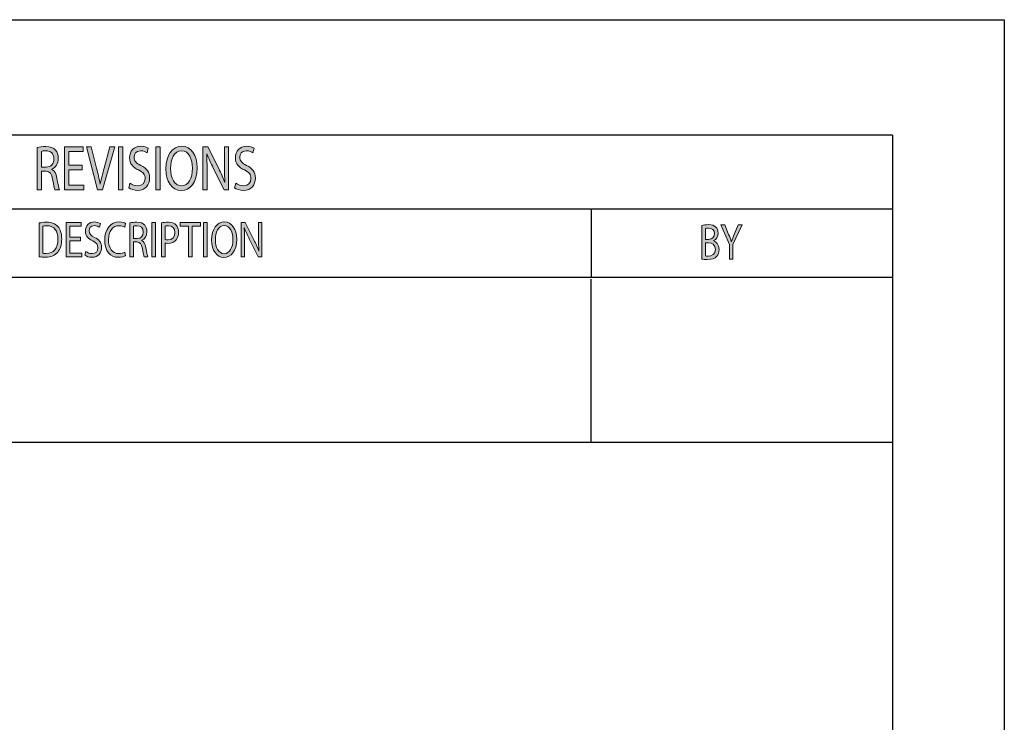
# Model space of a CAD drawing. Header units: inches. Extents: x -3.1 to 15.2, y -1.5 to 10.6.
# Tile 88 of 88: x 11.4 to 15.2, y 7.9 to 10.6. Entities that reach past the tile are written whole.
import ezdxf

# ---------------------------------------------------------------- set-up
doc = ezdxf.new("R2010")
doc.units = ezdxf.units.IN
doc.header["$MEASUREMENT"] = 0
doc.layers.add('chop', color=7, linetype='Continuous')

# ---------------------------------------------------------------- blocks, each defined once
blk = doc.blocks.new('block 3089')
at = {"layer": 'chop', "true_color": 0xffffff}
h = blk.add_hatch(color=7, dxfattribs=at)
h.dxf.hatch_style = 2
edge = h.paths.add_edge_path()
edge.add_spline(control_points=[(11.4562, 10.0878), (11.4648, 10.09), (11.477, 10.0912), (11.4887, 10.0912), (11.5067, 10.0912), (11.5184, 10.0871), (11.5266, 10.0778), (11.5332, 10.0706), (11.5369, 10.0594), (11.5369, 10.0468), (11.5369, 10.0251), (11.526, 10.0108), (11.5122, 10.005), (11.5122, 10.005), (11.5122, 10.0043), (11.5122, 10.0043), (11.5223, 9.9999), (11.5283, 9.9882), (11.5314, 9.9712), (11.5357, 9.9484), (11.5388, 9.9326), (11.5415, 9.9263), (11.5415, 9.9263), (11.524, 9.9263), (11.524, 9.9263), (11.5219, 9.9309), (11.519, 9.945), (11.5153, 9.9654), (11.5114, 9.988), (11.5044, 9.9965), (11.4891, 9.9972), (11.4891, 9.9972), (11.4731, 9.9972), (11.4731, 9.9972), (11.4731, 9.9972), (11.4731, 9.9263), (11.4731, 9.9263), (11.4731, 9.9263), (11.4562, 9.9263), (11.4562, 9.9263), (11.4562, 9.9263), (11.4562, 10.0878), (11.4562, 10.0878)], knot_values=[0, 0, 0, 0, 1, 1, 1, 2, 2, 2, 3, 3, 3, 4, 4, 4, 5, 5, 5, 6, 6, 6, 7, 7, 7, 8, 8, 8, 9, 9, 9, 10, 10, 10, 11, 11, 11, 12, 12, 12, 13, 13, 13, 14, 14, 14, 14], degree=3, periodic=1)
edge = h.paths.add_edge_path()
edge.add_spline(control_points=[(11.4731, 10.0132), (11.4731, 10.0132), (11.4904, 10.0132), (11.4904, 10.0132), (11.5085, 10.0132), (11.52, 10.0256), (11.52, 10.0443), (11.52, 10.0655), (11.5077, 10.0747), (11.4898, 10.0749), (11.4817, 10.0749), (11.4758, 10.074), (11.4731, 10.073), (11.4731, 10.073), (11.4731, 10.0132), (11.4731, 10.0132)], knot_values=[0, 0, 0, 0, 1, 1, 1, 2, 2, 2, 3, 3, 3, 4, 4, 4, 5, 5, 5, 5], degree=3, periodic=1)
h = blk.add_hatch(color=7, dxfattribs=at)
h.dxf.hatch_style = 2
h.paths.add_polyline_path([(11.6286, 10.003), (11.5777, 10.003), (11.5777, 9.944), (11.6344, 9.944), (11.6344, 9.9263), (11.5608, 9.9263), (11.5608, 10.09), (11.6315, 10.09), (11.6315, 10.0723), (11.5777, 10.0723), (11.5777, 10.0205), (11.6286, 10.0205)])
h = blk.add_hatch(color=7, dxfattribs=at)
h.dxf.hatch_style = 2
edge = h.paths.add_edge_path()
edge.add_spline(control_points=[(11.6869, 9.9263), (11.6869, 9.9263), (11.6441, 10.09), (11.6441, 10.09), (11.6441, 10.09), (11.6624, 10.09), (11.6624, 10.09), (11.6624, 10.09), (11.6828, 10.0094), (11.6828, 10.0094), (11.6884, 9.9873), (11.6933, 9.9673), (11.6968, 9.9481), (11.6968, 9.9481), (11.6972, 9.9481), (11.6972, 9.9481), (11.7009, 9.9671), (11.7063, 9.9877), (11.7122, 10.0091), (11.7122, 10.0091), (11.7343, 10.09), (11.7343, 10.09), (11.7343, 10.09), (11.7524, 10.09), (11.7524, 10.09), (11.7524, 10.09), (11.7056, 9.9263), (11.7056, 9.9263), (11.7056, 9.9263), (11.6869, 9.9263), (11.6869, 9.9263)], knot_values=[0, 0, 0, 0, 1, 1, 1, 2, 2, 2, 3, 3, 3, 4, 4, 4, 5, 5, 5, 6, 6, 6, 7, 7, 7, 8, 8, 8, 9, 9, 9, 10, 10, 10, 10], degree=3, periodic=1)
h = blk.add_hatch(color=7, dxfattribs=at)
h.dxf.hatch_style = 2
h.paths.add_polyline_path([(11.7835, 10.09), (11.7835, 9.9263), (11.7666, 9.9263), (11.7666, 10.09)])
h = blk.add_hatch(color=7, dxfattribs=at)
h.dxf.hatch_style = 2
edge = h.paths.add_edge_path()
edge.add_spline(control_points=[(11.8107, 9.952), (11.8183, 9.9462), (11.8293, 9.9413), (11.841, 9.9413), (11.8583, 9.9413), (11.8684, 9.9528), (11.8684, 9.9693), (11.8684, 9.9846), (11.8614, 9.9933), (11.8437, 10.0018), (11.8223, 10.0113), (11.8091, 10.0251), (11.8091, 10.0482), (11.8091, 10.0737), (11.826, 10.0927), (11.8515, 10.0927), (11.8649, 10.0927), (11.8746, 10.0888), (11.8805, 10.0846), (11.8805, 10.0846), (11.8758, 10.0674), (11.8758, 10.0674), (11.8715, 10.0703), (11.8628, 10.0752), (11.8509, 10.0752), (11.833, 10.0752), (11.8262, 10.0618), (11.8262, 10.0506), (11.8262, 10.0353), (11.8342, 10.0278), (11.8523, 10.0191), (11.8744, 10.0084), (11.8857, 9.995), (11.8857, 9.971), (11.8857, 9.9457), (11.8707, 9.9239), (11.8398, 9.9239), (11.8272, 9.9239), (11.8134, 9.9285), (11.8064, 9.9343), (11.8064, 9.9343), (11.8107, 9.952), (11.8107, 9.952)], knot_values=[0, 0, 0, 0, 1, 1, 1, 2, 2, 2, 3, 3, 3, 4, 4, 4, 5, 5, 5, 6, 6, 6, 7, 7, 7, 8, 8, 8, 9, 9, 9, 10, 10, 10, 11, 11, 11, 12, 12, 12, 13, 13, 13, 14, 14, 14, 14], degree=3, periodic=1)
h = blk.add_hatch(color=7, dxfattribs=at)
h.dxf.hatch_style = 2
h.paths.add_polyline_path([(11.9257, 10.09), (11.9257, 9.9263), (11.9088, 9.9263), (11.9088, 10.09)])
h = blk.add_hatch(color=7, dxfattribs=at)
h.dxf.hatch_style = 2
edge = h.paths.add_edge_path()
edge.add_spline(control_points=[(12.0672, 10.0098), (12.0672, 9.9535), (12.0398, 9.9236), (12.0064, 9.9236), (11.9718, 9.9236), (11.9475, 9.9571), (11.9475, 10.0067), (11.9475, 10.0587), (11.9733, 10.0927), (12.0083, 10.0927), (12.0441, 10.0927), (12.0672, 10.0584), (12.0672, 10.0098)], knot_values=[0, 0, 0, 0, 1, 1, 1, 2, 2, 2, 3, 3, 3, 4, 4, 4, 4], degree=3, periodic=1)
edge = h.paths.add_edge_path()
edge.add_spline(control_points=[(11.9656, 10.0072), (11.9656, 9.9722), (11.9807, 9.9409), (12.0074, 9.9409), (12.0342, 9.9409), (12.0493, 9.9717), (12.0493, 10.0089), (12.0493, 10.0414), (12.0357, 10.0754), (12.0076, 10.0754), (11.9796, 10.0754), (11.9656, 10.0431), (11.9656, 10.0072)], knot_values=[0, 0, 0, 0, 1, 1, 1, 2, 2, 2, 3, 3, 3, 4, 4, 4, 4], degree=3, periodic=1)
h = blk.add_hatch(color=7, dxfattribs=at)
h.dxf.hatch_style = 2
edge = h.paths.add_edge_path()
edge.add_spline(control_points=[(12.0892, 9.9263), (12.0892, 9.9263), (12.0892, 10.09), (12.0892, 10.09), (12.0892, 10.09), (12.1076, 10.09), (12.1076, 10.09), (12.1076, 10.09), (12.1496, 10.0072), (12.1496, 10.0072), (12.1593, 9.988), (12.1669, 9.9707), (12.1731, 9.954), (12.1731, 9.954), (12.1735, 9.9542), (12.1735, 9.9542), (12.172, 9.9761), (12.1716, 9.996), (12.1716, 10.0215), (12.1716, 10.0215), (12.1716, 10.09), (12.1716, 10.09), (12.1716, 10.09), (12.1875, 10.09), (12.1875, 10.09), (12.1875, 10.09), (12.1875, 9.9263), (12.1875, 9.9263), (12.1875, 9.9263), (12.1704, 9.9263), (12.1704, 9.9263), (12.1704, 9.9263), (12.1288, 10.0094), (12.1288, 10.0094), (12.1197, 10.0276), (12.1109, 10.0463), (12.1043, 10.064), (12.1043, 10.064), (12.1038, 10.0638), (12.1038, 10.0638), (12.1047, 10.0431), (12.1051, 10.0234), (12.1051, 9.9962), (12.1051, 9.9962), (12.1051, 9.9263), (12.1051, 9.9263), (12.1051, 9.9263), (12.0892, 9.9263), (12.0892, 9.9263)], knot_values=[0, 0, 0, 0, 1, 1, 1, 2, 2, 2, 3, 3, 3, 4, 4, 4, 5, 5, 5, 6, 6, 6, 7, 7, 7, 8, 8, 8, 9, 9, 9, 10, 10, 10, 11, 11, 11, 12, 12, 12, 13, 13, 13, 14, 14, 14, 15, 15, 15, 16, 16, 16, 16], degree=3, periodic=1)
h = blk.add_hatch(color=7, dxfattribs=at)
h.dxf.hatch_style = 2
edge = h.paths.add_edge_path()
edge.add_spline(control_points=[(12.2147, 9.952), (12.2223, 9.9462), (12.2334, 9.9413), (12.245, 9.9413), (12.2623, 9.9413), (12.2724, 9.9528), (12.2724, 9.9693), (12.2724, 9.9846), (12.2654, 9.9933), (12.2478, 10.0018), (12.2264, 10.0113), (12.2132, 10.0251), (12.2132, 10.0482), (12.2132, 10.0737), (12.2301, 10.0927), (12.2555, 10.0927), (12.2689, 10.0927), (12.2787, 10.0888), (12.2845, 10.0846), (12.2845, 10.0846), (12.2798, 10.0674), (12.2798, 10.0674), (12.2756, 10.0703), (12.2668, 10.0752), (12.255, 10.0752), (12.2371, 10.0752), (12.2303, 10.0618), (12.2303, 10.0506), (12.2303, 10.0353), (12.2382, 10.0278), (12.2563, 10.0191), (12.2785, 10.0084), (12.2897, 9.995), (12.2897, 9.971), (12.2897, 9.9457), (12.2748, 9.9239), (12.2439, 9.9239), (12.2312, 9.9239), (12.2174, 9.9285), (12.2104, 9.9343), (12.2104, 9.9343), (12.2147, 9.952), (12.2147, 9.952)], knot_values=[0, 0, 0, 0, 1, 1, 1, 2, 2, 2, 3, 3, 3, 4, 4, 4, 5, 5, 5, 6, 6, 6, 7, 7, 7, 8, 8, 8, 9, 9, 9, 10, 10, 10, 11, 11, 11, 12, 12, 12, 13, 13, 13, 14, 14, 14, 14], degree=3, periodic=1)
at = {"layer": 'chop', "lineweight": 0}
for points in [[(11.6286, 10.003), (11.5777, 10.003), (11.5777, 9.944), (11.6344, 9.944), (11.6344, 9.9263), (11.5608, 9.9263), (11.5608, 10.09), (11.6315, 10.09), (11.6315, 10.0723), (11.5777, 10.0723), (11.5777, 10.0205), (11.6286, 10.0205), (11.6286, 10.003)], [(11.7835, 10.09), (11.7835, 9.9263), (11.7666, 9.9263), (11.7666, 10.09), (11.7835, 10.09)], [(11.9257, 10.09), (11.9257, 9.9263), (11.9088, 9.9263), (11.9088, 10.09), (11.9257, 10.09)]]:
    blk.add_lwpolyline(points, dxfattribs=at)
for points, knots in [([(11.4562, 10.0878), (11.4648, 10.09), (11.477, 10.0912), (11.4887, 10.0912), (11.5067, 10.0912), (11.5184, 10.0871), (11.5266, 10.0778), (11.5332, 10.0706), (11.5369, 10.0594), (11.5369, 10.0468), (11.5369, 10.0251), (11.526, 10.0108), (11.5122, 10.005), (11.5122, 10.005), (11.5122, 10.0043), (11.5122, 10.0043), (11.5223, 9.9999), (11.5283, 9.9882), (11.5314, 9.9712), (11.5357, 9.9484), (11.5388, 9.9326), (11.5415, 9.9263), (11.5415, 9.9263), (11.524, 9.9263), (11.524, 9.9263), (11.5219, 9.9309), (11.519, 9.945), (11.5153, 9.9654), (11.5114, 9.988), (11.5044, 9.9965), (11.4891, 9.9972), (11.4891, 9.9972), (11.4731, 9.9972), (11.4731, 9.9972), (11.4731, 9.9972), (11.4731, 9.9263), (11.4731, 9.9263), (11.4731, 9.9263), (11.4562, 9.9263), (11.4562, 9.9263), (11.4562, 9.9263), (11.4562, 10.0878), (11.4562, 10.0878)], [0, 0, 0, 0, 1, 1, 1, 2, 2, 2, 3, 3, 3, 4, 4, 4, 5, 5, 5, 6, 6, 6, 7, 7, 7, 8, 8, 8, 9, 9, 9, 10, 10, 10, 11, 11, 11, 12, 12, 12, 13, 13, 13, 14, 14, 14, 14]), ([(11.6869, 9.9263), (11.6869, 9.9263), (11.6441, 10.09), (11.6441, 10.09), (11.6441, 10.09), (11.6624, 10.09), (11.6624, 10.09), (11.6624, 10.09), (11.6828, 10.0094), (11.6828, 10.0094), (11.6884, 9.9873), (11.6933, 9.9673), (11.6968, 9.9481), (11.6968, 9.9481), (11.6972, 9.9481), (11.6972, 9.9481), (11.7009, 9.9671), (11.7063, 9.9877), (11.7122, 10.0091), (11.7122, 10.0091), (11.7343, 10.09), (11.7343, 10.09), (11.7343, 10.09), (11.7524, 10.09), (11.7524, 10.09), (11.7524, 10.09), (11.7056, 9.9263), (11.7056, 9.9263), (11.7056, 9.9263), (11.6869, 9.9263), (11.6869, 9.9263)], [0, 0, 0, 0, 1, 1, 1, 2, 2, 2, 3, 3, 3, 4, 4, 4, 5, 5, 5, 6, 6, 6, 7, 7, 7, 8, 8, 8, 9, 9, 9, 10, 10, 10, 10]), ([(11.8107, 9.952), (11.8183, 9.9462), (11.8293, 9.9413), (11.841, 9.9413), (11.8583, 9.9413), (11.8684, 9.9528), (11.8684, 9.9693), (11.8684, 9.9846), (11.8614, 9.9933), (11.8437, 10.0018), (11.8223, 10.0113), (11.8091, 10.0251), (11.8091, 10.0482), (11.8091, 10.0737), (11.826, 10.0927), (11.8515, 10.0927), (11.8649, 10.0927), (11.8746, 10.0888), (11.8805, 10.0846), (11.8805, 10.0846), (11.8758, 10.0674), (11.8758, 10.0674), (11.8715, 10.0703), (11.8628, 10.0752), (11.8509, 10.0752), (11.833, 10.0752), (11.8262, 10.0618), (11.8262, 10.0506), (11.8262, 10.0353), (11.8342, 10.0278), (11.8523, 10.0191), (11.8744, 10.0084), (11.8857, 9.995), (11.8857, 9.971), (11.8857, 9.9457), (11.8707, 9.9239), (11.8398, 9.9239), (11.8272, 9.9239), (11.8134, 9.9285), (11.8064, 9.9343), (11.8064, 9.9343), (11.8107, 9.952), (11.8107, 9.952)], [0, 0, 0, 0, 1, 1, 1, 2, 2, 2, 3, 3, 3, 4, 4, 4, 5, 5, 5, 6, 6, 6, 7, 7, 7, 8, 8, 8, 9, 9, 9, 10, 10, 10, 11, 11, 11, 12, 12, 12, 13, 13, 13, 14, 14, 14, 14]), ([(12.0672, 10.0098), (12.0672, 9.9535), (12.0398, 9.9236), (12.0064, 9.9236), (11.9718, 9.9236), (11.9475, 9.9571), (11.9475, 10.0067), (11.9475, 10.0587), (11.9733, 10.0927), (12.0083, 10.0927), (12.0441, 10.0927), (12.0672, 10.0584), (12.0672, 10.0098)], [0, 0, 0, 0, 1, 1, 1, 2, 2, 2, 3, 3, 3, 4, 4, 4, 4]), ([(12.0892, 9.9263), (12.0892, 9.9263), (12.0892, 10.09), (12.0892, 10.09), (12.0892, 10.09), (12.1076, 10.09), (12.1076, 10.09), (12.1076, 10.09), (12.1496, 10.0072), (12.1496, 10.0072), (12.1593, 9.988), (12.1669, 9.9707), (12.1731, 9.954), (12.1731, 9.954), (12.1735, 9.9542), (12.1735, 9.9542), (12.172, 9.9761), (12.1716, 9.996), (12.1716, 10.0215), (12.1716, 10.0215), (12.1716, 10.09), (12.1716, 10.09), (12.1716, 10.09), (12.1875, 10.09), (12.1875, 10.09), (12.1875, 10.09), (12.1875, 9.9263), (12.1875, 9.9263), (12.1875, 9.9263), (12.1704, 9.9263), (12.1704, 9.9263), (12.1704, 9.9263), (12.1288, 10.0094), (12.1288, 10.0094), (12.1197, 10.0276), (12.1109, 10.0463), (12.1043, 10.064), (12.1043, 10.064), (12.1038, 10.0638), (12.1038, 10.0638), (12.1047, 10.0431), (12.1051, 10.0234), (12.1051, 9.9962), (12.1051, 9.9962), (12.1051, 9.9263), (12.1051, 9.9263), (12.1051, 9.9263), (12.0892, 9.9263), (12.0892, 9.9263)], [0, 0, 0, 0, 1, 1, 1, 2, 2, 2, 3, 3, 3, 4, 4, 4, 5, 5, 5, 6, 6, 6, 7, 7, 7, 8, 8, 8, 9, 9, 9, 10, 10, 10, 11, 11, 11, 12, 12, 12, 13, 13, 13, 14, 14, 14, 15, 15, 15, 16, 16, 16, 16]), ([(12.2147, 9.952), (12.2223, 9.9462), (12.2334, 9.9413), (12.245, 9.9413), (12.2623, 9.9413), (12.2724, 9.9528), (12.2724, 9.9693), (12.2724, 9.9846), (12.2654, 9.9933), (12.2478, 10.0018), (12.2264, 10.0113), (12.2132, 10.0251), (12.2132, 10.0482), (12.2132, 10.0737), (12.2301, 10.0927), (12.2555, 10.0927), (12.2689, 10.0927), (12.2787, 10.0888), (12.2845, 10.0846), (12.2845, 10.0846), (12.2798, 10.0674), (12.2798, 10.0674), (12.2756, 10.0703), (12.2668, 10.0752), (12.255, 10.0752), (12.2371, 10.0752), (12.2303, 10.0618), (12.2303, 10.0506), (12.2303, 10.0353), (12.2382, 10.0278), (12.2563, 10.0191), (12.2785, 10.0084), (12.2897, 9.995), (12.2897, 9.971), (12.2897, 9.9457), (12.2748, 9.9239), (12.2439, 9.9239), (12.2312, 9.9239), (12.2174, 9.9285), (12.2104, 9.9343), (12.2104, 9.9343), (12.2147, 9.952), (12.2147, 9.952)], [0, 0, 0, 0, 1, 1, 1, 2, 2, 2, 3, 3, 3, 4, 4, 4, 5, 5, 5, 6, 6, 6, 7, 7, 7, 8, 8, 8, 9, 9, 9, 10, 10, 10, 11, 11, 11, 12, 12, 12, 13, 13, 13, 14, 14, 14, 14]), ([(11.4731, 10.0132), (11.4731, 10.0132), (11.4904, 10.0132), (11.4904, 10.0132), (11.5085, 10.0132), (11.52, 10.0256), (11.52, 10.0443), (11.52, 10.0655), (11.5077, 10.0747), (11.4898, 10.0749), (11.4817, 10.0749), (11.4758, 10.074), (11.4731, 10.073), (11.4731, 10.073), (11.4731, 10.0132), (11.4731, 10.0132)], [0, 0, 0, 0, 1, 1, 1, 2, 2, 2, 3, 3, 3, 4, 4, 4, 5, 5, 5, 5]), ([(11.9656, 10.0072), (11.9656, 9.9722), (11.9807, 9.9409), (12.0074, 9.9409), (12.0342, 9.9409), (12.0493, 9.9717), (12.0493, 10.0089), (12.0493, 10.0414), (12.0357, 10.0754), (12.0076, 10.0754), (11.9796, 10.0754), (11.9656, 10.0431), (11.9656, 10.0072)], [0, 0, 0, 0, 1, 1, 1, 2, 2, 2, 3, 3, 3, 4, 4, 4, 4])]:
    blk.add_open_spline(points, degree=3, knots=knots, dxfattribs=at)
blk = doc.blocks.new('block 3088')
at = {"layer": 'chop'}
blk.add_blockref('block 3089', (0, 0), dxfattribs=at)
blk = doc.blocks.new('block 3095')
at = {"layer": 'chop', "true_color": 0xffffff}
h = blk.add_hatch(color=7, dxfattribs=at)
h.dxf.hatch_style = 2
edge = h.paths.add_edge_path()
edge.add_spline(control_points=[(11.4638, 9.7996), (11.472, 9.8012), (11.4818, 9.8024), (11.4925, 9.8024), (11.512, 9.8024), (11.5258, 9.7967), (11.535, 9.786), (11.5443, 9.7753), (11.5498, 9.7602), (11.5498, 9.739), (11.5498, 9.7176), (11.5445, 9.7001), (11.5347, 9.6881), (11.5249, 9.6758), (11.5087, 9.6692), (11.4883, 9.6692), (11.4787, 9.6692), (11.4706, 9.6698), (11.4638, 9.6708), (11.4638, 9.6708), (11.4638, 9.7996), (11.4638, 9.7996)], knot_values=[0, 0, 0, 0, 1, 1, 1, 2, 2, 2, 3, 3, 3, 4, 4, 4, 5, 5, 5, 6, 6, 6, 7, 7, 7, 7], degree=3, periodic=1)
edge = h.paths.add_edge_path()
edge.add_spline(control_points=[(11.4773, 9.6838), (11.4807, 9.683), (11.4857, 9.6828), (11.491, 9.6828), (11.5199, 9.6828), (11.5356, 9.7031), (11.5356, 9.7384), (11.5358, 9.7693), (11.5218, 9.789), (11.4932, 9.789), (11.4862, 9.789), (11.4809, 9.7882), (11.4773, 9.7872), (11.4773, 9.7872), (11.4773, 9.6838), (11.4773, 9.6838)], knot_values=[0, 0, 0, 0, 1, 1, 1, 2, 2, 2, 3, 3, 3, 4, 4, 4, 5, 5, 5, 5], degree=3, periodic=1)
h = blk.add_hatch(color=7, dxfattribs=at)
h.dxf.hatch_style = 2
h.paths.add_polyline_path([(11.6216, 9.7318), (11.5808, 9.7318), (11.5808, 9.6846), (11.6263, 9.6846), (11.6263, 9.6704), (11.5673, 9.6704), (11.5673, 9.8014), (11.6239, 9.8014), (11.6239, 9.7872), (11.5808, 9.7872), (11.5808, 9.7458), (11.6216, 9.7458)])
h = blk.add_hatch(color=7, dxfattribs=at)
h.dxf.hatch_style = 2
edge = h.paths.add_edge_path()
edge.add_spline(control_points=[(11.6419, 9.691), (11.648, 9.6863), (11.6569, 9.6825), (11.6662, 9.6825), (11.6801, 9.6825), (11.6881, 9.6916), (11.6881, 9.7048), (11.6881, 9.7171), (11.6825, 9.724), (11.6684, 9.7308), (11.6513, 9.7384), (11.6407, 9.7495), (11.6407, 9.768), (11.6407, 9.7884), (11.6542, 9.8035), (11.6746, 9.8035), (11.6853, 9.8035), (11.6931, 9.8004), (11.6978, 9.7971), (11.6978, 9.7971), (11.6941, 9.7833), (11.6941, 9.7833), (11.6906, 9.7857), (11.6836, 9.7895), (11.6741, 9.7895), (11.6598, 9.7895), (11.6544, 9.7788), (11.6544, 9.7699), (11.6544, 9.7577), (11.6608, 9.7516), (11.6752, 9.7446), (11.693, 9.7361), (11.702, 9.7254), (11.702, 9.7062), (11.702, 9.686), (11.69, 9.6685), (11.6653, 9.6685), (11.6552, 9.6685), (11.6441, 9.6722), (11.6385, 9.6768), (11.6385, 9.6768), (11.6419, 9.691), (11.6419, 9.691)], knot_values=[0, 0, 0, 0, 1, 1, 1, 2, 2, 2, 3, 3, 3, 4, 4, 4, 5, 5, 5, 6, 6, 6, 7, 7, 7, 8, 8, 8, 9, 9, 9, 10, 10, 10, 11, 11, 11, 12, 12, 12, 13, 13, 13, 14, 14, 14, 14], degree=3, periodic=1)
h = blk.add_hatch(color=7, dxfattribs=at)
h.dxf.hatch_style = 2
edge = h.paths.add_edge_path()
edge.add_spline(control_points=[(11.7937, 9.6747), (11.7887, 9.6716), (11.7788, 9.6685), (11.766, 9.6685), (11.7365, 9.6685), (11.7142, 9.6918), (11.7142, 9.7347), (11.7142, 9.7757), (11.7365, 9.8035), (11.769, 9.8035), (11.7821, 9.8035), (11.7903, 9.8), (11.7939, 9.7977), (11.7939, 9.7977), (11.7906, 9.7839), (11.7906, 9.7839), (11.7855, 9.787), (11.7782, 9.7893), (11.7694, 9.7893), (11.7449, 9.7893), (11.7285, 9.7697), (11.7285, 9.7353), (11.7285, 9.7033), (11.7433, 9.6827), (11.7688, 9.6827), (11.7771, 9.6827), (11.7855, 9.6848), (11.7909, 9.6881), (11.7909, 9.6881), (11.7937, 9.6747), (11.7937, 9.6747)], knot_values=[0, 0, 0, 0, 1, 1, 1, 2, 2, 2, 3, 3, 3, 4, 4, 4, 5, 5, 5, 6, 6, 6, 7, 7, 7, 8, 8, 8, 9, 9, 9, 10, 10, 10, 10], degree=3, periodic=1)
h = blk.add_hatch(color=7, dxfattribs=at)
h.dxf.hatch_style = 2
edge = h.paths.add_edge_path()
edge.add_spline(control_points=[(11.8106, 9.7996), (11.8175, 9.8014), (11.8273, 9.8024), (11.8366, 9.8024), (11.8511, 9.8024), (11.8604, 9.7991), (11.8669, 9.7917), (11.8722, 9.7858), (11.8752, 9.7769), (11.8752, 9.7668), (11.8752, 9.7495), (11.8665, 9.738), (11.8554, 9.7334), (11.8554, 9.7334), (11.8554, 9.7328), (11.8554, 9.7328), (11.8635, 9.7293), (11.8683, 9.72), (11.8708, 9.7064), (11.8742, 9.6881), (11.8767, 9.6755), (11.8789, 9.6704), (11.8789, 9.6704), (11.8649, 9.6704), (11.8649, 9.6704), (11.8632, 9.6741), (11.8609, 9.6854), (11.8579, 9.7017), (11.8548, 9.7198), (11.8492, 9.7266), (11.8369, 9.7272), (11.8369, 9.7272), (11.8242, 9.7272), (11.8242, 9.7272), (11.8242, 9.7272), (11.8242, 9.6704), (11.8242, 9.6704), (11.8242, 9.6704), (11.8106, 9.6704), (11.8106, 9.6704), (11.8106, 9.6704), (11.8106, 9.7996), (11.8106, 9.7996)], knot_values=[0, 0, 0, 0, 1, 1, 1, 2, 2, 2, 3, 3, 3, 4, 4, 4, 5, 5, 5, 6, 6, 6, 7, 7, 7, 8, 8, 8, 9, 9, 9, 10, 10, 10, 11, 11, 11, 12, 12, 12, 13, 13, 13, 14, 14, 14, 14], degree=3, periodic=1)
edge = h.paths.add_edge_path()
edge.add_spline(control_points=[(11.8242, 9.74), (11.8242, 9.74), (11.838, 9.74), (11.838, 9.74), (11.8525, 9.74), (11.8616, 9.7499), (11.8616, 9.7649), (11.8616, 9.7818), (11.8518, 9.7892), (11.8375, 9.7893), (11.831, 9.7893), (11.8263, 9.7886), (11.8242, 9.7878), (11.8242, 9.7878), (11.8242, 9.74), (11.8242, 9.74)], knot_values=[0, 0, 0, 0, 1, 1, 1, 2, 2, 2, 3, 3, 3, 4, 4, 4, 5, 5, 5, 5], degree=3, periodic=1)
h = blk.add_hatch(color=7, dxfattribs=at)
h.dxf.hatch_style = 2
h.paths.add_polyline_path([(11.9078, 9.8014), (11.9078, 9.6704), (11.8943, 9.6704), (11.8943, 9.8014)])
h = blk.add_hatch(color=7, dxfattribs=at)
h.dxf.hatch_style = 2
edge = h.paths.add_edge_path()
edge.add_spline(control_points=[(11.9314, 9.7998), (11.9379, 9.8012), (11.9465, 9.8024), (11.9574, 9.8024), (11.9708, 9.8024), (11.9806, 9.7985), (11.9868, 9.7915), (11.9926, 9.7853), (11.996, 9.7757), (11.996, 9.7641), (11.996, 9.7522), (11.9932, 9.7429), (11.9879, 9.7361), (11.9807, 9.7266), (11.9691, 9.7217), (11.9558, 9.7217), (11.9518, 9.7217), (11.9481, 9.7219), (11.9449, 9.7229), (11.9449, 9.7229), (11.9449, 9.6704), (11.9449, 9.6704), (11.9449, 9.6704), (11.9314, 9.6704), (11.9314, 9.6704), (11.9314, 9.6704), (11.9314, 9.7998), (11.9314, 9.7998)], knot_values=[0, 0, 0, 0, 1, 1, 1, 2, 2, 2, 3, 3, 3, 4, 4, 4, 5, 5, 5, 6, 6, 6, 7, 7, 7, 8, 8, 8, 9, 9, 9, 9], degree=3, periodic=1)
edge = h.paths.add_edge_path()
edge.add_spline(control_points=[(11.9449, 9.7367), (11.9479, 9.7357), (11.9516, 9.7353), (11.9561, 9.7353), (11.9725, 9.7353), (11.9824, 9.7452), (11.9824, 9.7633), (11.9824, 9.7806), (11.9726, 9.789), (11.9577, 9.789), (11.9518, 9.789), (11.9473, 9.7884), (11.9449, 9.7876), (11.9449, 9.7876), (11.9449, 9.7367), (11.9449, 9.7367)], knot_values=[0, 0, 0, 0, 1, 1, 1, 2, 2, 2, 3, 3, 3, 4, 4, 4, 5, 5, 5, 5], degree=3, periodic=1)
h = blk.add_hatch(color=7, dxfattribs=at)
h.dxf.hatch_style = 2
h.paths.add_polyline_path([(12.034, 9.787), (12.0022, 9.787), (12.0022, 9.8014), (12.0798, 9.8014), (12.0798, 9.787), (12.0477, 9.787), (12.0477, 9.6704), (12.034, 9.6704)])
h = blk.add_hatch(color=7, dxfattribs=at)
h.dxf.hatch_style = 2
h.paths.add_polyline_path([(12.1049, 9.8014), (12.1049, 9.6704), (12.0914, 9.6704), (12.0914, 9.8014)])
h = blk.add_hatch(color=7, dxfattribs=at)
h.dxf.hatch_style = 2
edge = h.paths.add_edge_path()
edge.add_spline(control_points=[(12.2182, 9.7373), (12.2182, 9.6922), (12.1962, 9.6683), (12.1695, 9.6683), (12.1418, 9.6683), (12.1223, 9.6951), (12.1223, 9.7347), (12.1223, 9.7763), (12.143, 9.8035), (12.171, 9.8035), (12.1997, 9.8035), (12.2182, 9.7761), (12.2182, 9.7373)], knot_values=[0, 0, 0, 0, 1, 1, 1, 2, 2, 2, 3, 3, 3, 4, 4, 4, 4], degree=3, periodic=1)
edge = h.paths.add_edge_path()
edge.add_spline(control_points=[(12.1368, 9.7351), (12.1368, 9.7071), (12.1489, 9.6821), (12.1702, 9.6821), (12.1917, 9.6821), (12.2039, 9.7068), (12.2039, 9.7365), (12.2039, 9.7625), (12.193, 9.7897), (12.1704, 9.7897), (12.148, 9.7897), (12.1368, 9.7639), (12.1368, 9.7351)], knot_values=[0, 0, 0, 0, 1, 1, 1, 2, 2, 2, 3, 3, 3, 4, 4, 4, 4], degree=3, periodic=1)
h = blk.add_hatch(color=7, dxfattribs=at)
h.dxf.hatch_style = 2
edge = h.paths.add_edge_path()
edge.add_spline(control_points=[(12.2357, 9.6704), (12.2357, 9.6704), (12.2357, 9.8014), (12.2357, 9.8014), (12.2357, 9.8014), (12.2505, 9.8014), (12.2505, 9.8014), (12.2505, 9.8014), (12.2841, 9.7351), (12.2841, 9.7351), (12.2918, 9.7198), (12.2979, 9.706), (12.3029, 9.6926), (12.3029, 9.6926), (12.3032, 9.6928), (12.3032, 9.6928), (12.3019, 9.7103), (12.3016, 9.7262), (12.3016, 9.7466), (12.3016, 9.7466), (12.3016, 9.8014), (12.3016, 9.8014), (12.3016, 9.8014), (12.3144, 9.8014), (12.3144, 9.8014), (12.3144, 9.8014), (12.3144, 9.6704), (12.3144, 9.6704), (12.3144, 9.6704), (12.3007, 9.6704), (12.3007, 9.6704), (12.3007, 9.6704), (12.2674, 9.7369), (12.2674, 9.7369), (12.2601, 9.7515), (12.2531, 9.7664), (12.2478, 9.7806), (12.2478, 9.7806), (12.2474, 9.7804), (12.2474, 9.7804), (12.2481, 9.7639), (12.2484, 9.7481), (12.2484, 9.7264), (12.2484, 9.7264), (12.2484, 9.6704), (12.2484, 9.6704), (12.2484, 9.6704), (12.2357, 9.6704), (12.2357, 9.6704)], knot_values=[0, 0, 0, 0, 1, 1, 1, 2, 2, 2, 3, 3, 3, 4, 4, 4, 5, 5, 5, 6, 6, 6, 7, 7, 7, 8, 8, 8, 9, 9, 9, 10, 10, 10, 11, 11, 11, 12, 12, 12, 13, 13, 13, 14, 14, 14, 15, 15, 15, 16, 16, 16, 16], degree=3, periodic=1)
at = {"layer": 'chop', "lineweight": 0}
for points in [[(11.6216, 9.7318), (11.5808, 9.7318), (11.5808, 9.6846), (11.6263, 9.6846), (11.6263, 9.6704), (11.5673, 9.6704), (11.5673, 9.8014), (11.6239, 9.8014), (11.6239, 9.7872), (11.5808, 9.7872), (11.5808, 9.7458), (11.6216, 9.7458), (11.6216, 9.7318)], [(11.9078, 9.8014), (11.9078, 9.6704), (11.8943, 9.6704), (11.8943, 9.8014), (11.9078, 9.8014)], [(12.034, 9.787), (12.0022, 9.787), (12.0022, 9.8014), (12.0798, 9.8014), (12.0798, 9.787), (12.0477, 9.787), (12.0477, 9.6704), (12.034, 9.6704), (12.034, 9.787)], [(12.1049, 9.8014), (12.1049, 9.6704), (12.0914, 9.6704), (12.0914, 9.8014), (12.1049, 9.8014)]]:
    blk.add_lwpolyline(points, dxfattribs=at)
for points, knots in [([(11.4638, 9.7996), (11.472, 9.8012), (11.4818, 9.8024), (11.4925, 9.8024), (11.512, 9.8024), (11.5258, 9.7967), (11.535, 9.786), (11.5443, 9.7753), (11.5498, 9.7602), (11.5498, 9.739), (11.5498, 9.7176), (11.5445, 9.7001), (11.5347, 9.6881), (11.5249, 9.6758), (11.5087, 9.6692), (11.4883, 9.6692), (11.4787, 9.6692), (11.4706, 9.6698), (11.4638, 9.6708), (11.4638, 9.6708), (11.4638, 9.7996), (11.4638, 9.7996)], [0, 0, 0, 0, 1, 1, 1, 2, 2, 2, 3, 3, 3, 4, 4, 4, 5, 5, 5, 6, 6, 6, 7, 7, 7, 7]), ([(11.4773, 9.6838), (11.4807, 9.683), (11.4857, 9.6828), (11.491, 9.6828), (11.5199, 9.6828), (11.5356, 9.7031), (11.5356, 9.7384), (11.5358, 9.7693), (11.5218, 9.789), (11.4932, 9.789), (11.4862, 9.789), (11.4809, 9.7882), (11.4773, 9.7872), (11.4773, 9.7872), (11.4773, 9.6838), (11.4773, 9.6838)], [0, 0, 0, 0, 1, 1, 1, 2, 2, 2, 3, 3, 3, 4, 4, 4, 5, 5, 5, 5]), ([(11.6419, 9.691), (11.648, 9.6863), (11.6569, 9.6825), (11.6662, 9.6825), (11.6801, 9.6825), (11.6881, 9.6916), (11.6881, 9.7048), (11.6881, 9.7171), (11.6825, 9.724), (11.6684, 9.7308), (11.6513, 9.7384), (11.6407, 9.7495), (11.6407, 9.768), (11.6407, 9.7884), (11.6542, 9.8035), (11.6746, 9.8035), (11.6853, 9.8035), (11.6931, 9.8004), (11.6978, 9.7971), (11.6978, 9.7971), (11.6941, 9.7833), (11.6941, 9.7833), (11.6906, 9.7857), (11.6836, 9.7895), (11.6741, 9.7895), (11.6598, 9.7895), (11.6544, 9.7788), (11.6544, 9.7699), (11.6544, 9.7577), (11.6608, 9.7516), (11.6752, 9.7446), (11.693, 9.7361), (11.702, 9.7254), (11.702, 9.7062), (11.702, 9.686), (11.69, 9.6685), (11.6653, 9.6685), (11.6552, 9.6685), (11.6441, 9.6722), (11.6385, 9.6768), (11.6385, 9.6768), (11.6419, 9.691), (11.6419, 9.691)], [0, 0, 0, 0, 1, 1, 1, 2, 2, 2, 3, 3, 3, 4, 4, 4, 5, 5, 5, 6, 6, 6, 7, 7, 7, 8, 8, 8, 9, 9, 9, 10, 10, 10, 11, 11, 11, 12, 12, 12, 13, 13, 13, 14, 14, 14, 14]), ([(11.7937, 9.6747), (11.7887, 9.6716), (11.7788, 9.6685), (11.766, 9.6685), (11.7365, 9.6685), (11.7142, 9.6918), (11.7142, 9.7347), (11.7142, 9.7757), (11.7365, 9.8035), (11.769, 9.8035), (11.7821, 9.8035), (11.7903, 9.8), (11.7939, 9.7977), (11.7939, 9.7977), (11.7906, 9.7839), (11.7906, 9.7839), (11.7855, 9.787), (11.7782, 9.7893), (11.7694, 9.7893), (11.7449, 9.7893), (11.7285, 9.7697), (11.7285, 9.7353), (11.7285, 9.7033), (11.7433, 9.6827), (11.7688, 9.6827), (11.7771, 9.6827), (11.7855, 9.6848), (11.7909, 9.6881), (11.7909, 9.6881), (11.7937, 9.6747), (11.7937, 9.6747)], [0, 0, 0, 0, 1, 1, 1, 2, 2, 2, 3, 3, 3, 4, 4, 4, 5, 5, 5, 6, 6, 6, 7, 7, 7, 8, 8, 8, 9, 9, 9, 10, 10, 10, 10]), ([(11.8106, 9.7996), (11.8175, 9.8014), (11.8273, 9.8024), (11.8366, 9.8024), (11.8511, 9.8024), (11.8604, 9.7991), (11.8669, 9.7917), (11.8722, 9.7858), (11.8752, 9.7769), (11.8752, 9.7668), (11.8752, 9.7495), (11.8665, 9.738), (11.8554, 9.7334), (11.8554, 9.7334), (11.8554, 9.7328), (11.8554, 9.7328), (11.8635, 9.7293), (11.8683, 9.72), (11.8708, 9.7064), (11.8742, 9.6881), (11.8767, 9.6755), (11.8789, 9.6704), (11.8789, 9.6704), (11.8649, 9.6704), (11.8649, 9.6704), (11.8632, 9.6741), (11.8609, 9.6854), (11.8579, 9.7017), (11.8548, 9.7198), (11.8492, 9.7266), (11.8369, 9.7272), (11.8369, 9.7272), (11.8242, 9.7272), (11.8242, 9.7272), (11.8242, 9.7272), (11.8242, 9.6704), (11.8242, 9.6704), (11.8242, 9.6704), (11.8106, 9.6704), (11.8106, 9.6704), (11.8106, 9.6704), (11.8106, 9.7996), (11.8106, 9.7996)], [0, 0, 0, 0, 1, 1, 1, 2, 2, 2, 3, 3, 3, 4, 4, 4, 5, 5, 5, 6, 6, 6, 7, 7, 7, 8, 8, 8, 9, 9, 9, 10, 10, 10, 11, 11, 11, 12, 12, 12, 13, 13, 13, 14, 14, 14, 14]), ([(11.8242, 9.74), (11.8242, 9.74), (11.838, 9.74), (11.838, 9.74), (11.8525, 9.74), (11.8616, 9.7499), (11.8616, 9.7649), (11.8616, 9.7818), (11.8518, 9.7892), (11.8375, 9.7893), (11.831, 9.7893), (11.8263, 9.7886), (11.8242, 9.7878), (11.8242, 9.7878), (11.8242, 9.74), (11.8242, 9.74)], [0, 0, 0, 0, 1, 1, 1, 2, 2, 2, 3, 3, 3, 4, 4, 4, 5, 5, 5, 5]), ([(11.9314, 9.7998), (11.9379, 9.8012), (11.9465, 9.8024), (11.9574, 9.8024), (11.9708, 9.8024), (11.9806, 9.7985), (11.9868, 9.7915), (11.9926, 9.7853), (11.996, 9.7757), (11.996, 9.7641), (11.996, 9.7522), (11.9932, 9.7429), (11.9879, 9.7361), (11.9807, 9.7266), (11.9691, 9.7217), (11.9558, 9.7217), (11.9518, 9.7217), (11.9481, 9.7219), (11.9449, 9.7229), (11.9449, 9.7229), (11.9449, 9.6704), (11.9449, 9.6704), (11.9449, 9.6704), (11.9314, 9.6704), (11.9314, 9.6704), (11.9314, 9.6704), (11.9314, 9.7998), (11.9314, 9.7998)], [0, 0, 0, 0, 1, 1, 1, 2, 2, 2, 3, 3, 3, 4, 4, 4, 5, 5, 5, 6, 6, 6, 7, 7, 7, 8, 8, 8, 9, 9, 9, 9]), ([(11.9449, 9.7367), (11.9479, 9.7357), (11.9516, 9.7353), (11.9561, 9.7353), (11.9725, 9.7353), (11.9824, 9.7452), (11.9824, 9.7633), (11.9824, 9.7806), (11.9726, 9.789), (11.9577, 9.789), (11.9518, 9.789), (11.9473, 9.7884), (11.9449, 9.7876), (11.9449, 9.7876), (11.9449, 9.7367), (11.9449, 9.7367)], [0, 0, 0, 0, 1, 1, 1, 2, 2, 2, 3, 3, 3, 4, 4, 4, 5, 5, 5, 5]), ([(12.2182, 9.7373), (12.2182, 9.6922), (12.1962, 9.6683), (12.1695, 9.6683), (12.1418, 9.6683), (12.1223, 9.6951), (12.1223, 9.7347), (12.1223, 9.7763), (12.143, 9.8035), (12.171, 9.8035), (12.1997, 9.8035), (12.2182, 9.7761), (12.2182, 9.7373)], [0, 0, 0, 0, 1, 1, 1, 2, 2, 2, 3, 3, 3, 4, 4, 4, 4]), ([(12.1368, 9.7351), (12.1368, 9.7071), (12.1489, 9.6821), (12.1702, 9.6821), (12.1917, 9.6821), (12.2039, 9.7068), (12.2039, 9.7365), (12.2039, 9.7625), (12.193, 9.7897), (12.1704, 9.7897), (12.148, 9.7897), (12.1368, 9.7639), (12.1368, 9.7351)], [0, 0, 0, 0, 1, 1, 1, 2, 2, 2, 3, 3, 3, 4, 4, 4, 4]), ([(12.2357, 9.6704), (12.2357, 9.6704), (12.2357, 9.8014), (12.2357, 9.8014), (12.2357, 9.8014), (12.2505, 9.8014), (12.2505, 9.8014), (12.2505, 9.8014), (12.2841, 9.7351), (12.2841, 9.7351), (12.2918, 9.7198), (12.2979, 9.706), (12.3029, 9.6926), (12.3029, 9.6926), (12.3032, 9.6928), (12.3032, 9.6928), (12.3019, 9.7103), (12.3016, 9.7262), (12.3016, 9.7466), (12.3016, 9.7466), (12.3016, 9.8014), (12.3016, 9.8014), (12.3016, 9.8014), (12.3144, 9.8014), (12.3144, 9.8014), (12.3144, 9.8014), (12.3144, 9.6704), (12.3144, 9.6704), (12.3144, 9.6704), (12.3007, 9.6704), (12.3007, 9.6704), (12.3007, 9.6704), (12.2674, 9.7369), (12.2674, 9.7369), (12.2601, 9.7515), (12.2531, 9.7664), (12.2478, 9.7806), (12.2478, 9.7806), (12.2474, 9.7804), (12.2474, 9.7804), (12.2481, 9.7639), (12.2484, 9.7481), (12.2484, 9.7264), (12.2484, 9.7264), (12.2484, 9.6704), (12.2484, 9.6704), (12.2484, 9.6704), (12.2357, 9.6704), (12.2357, 9.6704)], [0, 0, 0, 0, 1, 1, 1, 2, 2, 2, 3, 3, 3, 4, 4, 4, 5, 5, 5, 6, 6, 6, 7, 7, 7, 8, 8, 8, 9, 9, 9, 10, 10, 10, 11, 11, 11, 12, 12, 12, 13, 13, 13, 14, 14, 14, 15, 15, 15, 16, 16, 16, 16])]:
    blk.add_open_spline(points, degree=3, knots=knots, dxfattribs=at)
blk = doc.blocks.new('block 3094')
at = {"layer": 'chop'}
blk.add_blockref('block 3095', (0, 0), dxfattribs=at)
blk = doc.blocks.new('block 3097')
at = {"layer": 'chop', "true_color": 0xffffff}
h = blk.add_hatch(color=7, dxfattribs=at)
h.dxf.hatch_style = 2
edge = h.paths.add_edge_path()
edge.add_spline(control_points=[(13.9949, 9.7905), (14.0008, 9.7921), (14.0101, 9.7932), (14.0196, 9.7932), (14.0331, 9.7932), (14.0418, 9.7903), (14.0484, 9.7837), (14.0538, 9.7787), (14.0571, 9.7709), (14.0571, 9.7606), (14.0571, 9.748), (14.0504, 9.7369), (14.0393, 9.7318), (14.0393, 9.7318), (14.0393, 9.7314), (14.0393, 9.7314), (14.0493, 9.7283), (14.061, 9.718), (14.061, 9.6986), (14.061, 9.6873), (14.0574, 9.6788), (14.0521, 9.6724), (14.0448, 9.664), (14.033, 9.6601), (14.0159, 9.6601), (14.0065, 9.6601), (13.9994, 9.6609), (13.9949, 9.6617), (13.9949, 9.6617), (13.9949, 9.7905), (13.9949, 9.7905)], knot_values=[0, 0, 0, 0, 1, 1, 1, 2, 2, 2, 3, 3, 3, 4, 4, 4, 5, 5, 5, 6, 6, 6, 7, 7, 7, 8, 8, 8, 9, 9, 9, 10, 10, 10, 10], degree=3, periodic=1)
edge = h.paths.add_edge_path()
edge.add_spline(control_points=[(14.0084, 9.7369), (14.0084, 9.7369), (14.0207, 9.7369), (14.0207, 9.7369), (14.035, 9.7369), (14.0434, 9.7462), (14.0434, 9.7588), (14.0434, 9.7742), (14.0341, 9.7802), (14.0204, 9.7802), (14.0141, 9.7802), (14.0106, 9.7796), (14.0084, 9.7791), (14.0084, 9.7791), (14.0084, 9.7369), (14.0084, 9.7369)], knot_values=[0, 0, 0, 0, 1, 1, 1, 2, 2, 2, 3, 3, 3, 4, 4, 4, 5, 5, 5, 5], degree=3, periodic=1)
edge = h.paths.add_edge_path()
edge.add_spline(control_points=[(14.0084, 9.6741), (14.011, 9.6735), (14.0149, 9.6733), (14.0197, 9.6733), (14.0337, 9.6733), (14.0467, 9.6797), (14.0467, 9.6988), (14.0467, 9.7167), (14.0344, 9.7241), (14.0196, 9.7241), (14.0196, 9.7241), (14.0084, 9.7241), (14.0084, 9.7241), (14.0084, 9.7241), (14.0084, 9.6741), (14.0084, 9.6741)], knot_values=[0, 0, 0, 0, 1, 1, 1, 2, 2, 2, 3, 3, 3, 4, 4, 4, 5, 5, 5, 5], degree=3, periodic=1)
h = blk.add_hatch(color=7, dxfattribs=at)
h.dxf.hatch_style = 2
edge = h.paths.add_edge_path()
edge.add_spline(control_points=[(14.1001, 9.6613), (14.1001, 9.6613), (14.1001, 9.7169), (14.1001, 9.7169), (14.1001, 9.7169), (14.067, 9.7923), (14.067, 9.7923), (14.067, 9.7923), (14.0824, 9.7923), (14.0824, 9.7923), (14.0824, 9.7923), (14.0972, 9.7561), (14.0972, 9.7561), (14.1012, 9.7462), (14.1043, 9.7382), (14.1076, 9.7291), (14.1076, 9.7291), (14.1079, 9.7291), (14.1079, 9.7291), (14.1109, 9.7377), (14.1144, 9.7462), (14.1185, 9.7561), (14.1185, 9.7561), (14.1336, 9.7923), (14.1336, 9.7923), (14.1336, 9.7923), (14.149, 9.7923), (14.149, 9.7923), (14.149, 9.7923), (14.1138, 9.7171), (14.1138, 9.7171), (14.1138, 9.7171), (14.1138, 9.6613), (14.1138, 9.6613), (14.1138, 9.6613), (14.1001, 9.6613), (14.1001, 9.6613)], knot_values=[0, 0, 0, 0, 1, 1, 1, 2, 2, 2, 3, 3, 3, 4, 4, 4, 5, 5, 5, 6, 6, 6, 7, 7, 7, 8, 8, 8, 9, 9, 9, 10, 10, 10, 11, 11, 11, 12, 12, 12, 12], degree=3, periodic=1)
at = {"layer": 'chop', "lineweight": 0}
for points, knots in [([(13.9949, 9.7905), (14.0008, 9.7921), (14.0101, 9.7932), (14.0196, 9.7932), (14.0331, 9.7932), (14.0418, 9.7903), (14.0484, 9.7837), (14.0538, 9.7787), (14.0571, 9.7709), (14.0571, 9.7606), (14.0571, 9.748), (14.0504, 9.7369), (14.0393, 9.7318), (14.0393, 9.7318), (14.0393, 9.7314), (14.0393, 9.7314), (14.0493, 9.7283), (14.061, 9.718), (14.061, 9.6986), (14.061, 9.6873), (14.0574, 9.6788), (14.0521, 9.6724), (14.0448, 9.664), (14.033, 9.6601), (14.0159, 9.6601), (14.0065, 9.6601), (13.9994, 9.6609), (13.9949, 9.6617), (13.9949, 9.6617), (13.9949, 9.7905), (13.9949, 9.7905)], [0, 0, 0, 0, 1, 1, 1, 2, 2, 2, 3, 3, 3, 4, 4, 4, 5, 5, 5, 6, 6, 6, 7, 7, 7, 8, 8, 8, 9, 9, 9, 10, 10, 10, 10]), ([(14.0084, 9.7369), (14.0084, 9.7369), (14.0207, 9.7369), (14.0207, 9.7369), (14.035, 9.7369), (14.0434, 9.7462), (14.0434, 9.7588), (14.0434, 9.7742), (14.0341, 9.7802), (14.0204, 9.7802), (14.0141, 9.7802), (14.0106, 9.7796), (14.0084, 9.7791), (14.0084, 9.7791), (14.0084, 9.7369), (14.0084, 9.7369)], [0, 0, 0, 0, 1, 1, 1, 2, 2, 2, 3, 3, 3, 4, 4, 4, 5, 5, 5, 5]), ([(14.1001, 9.6613), (14.1001, 9.6613), (14.1001, 9.7169), (14.1001, 9.7169), (14.1001, 9.7169), (14.067, 9.7923), (14.067, 9.7923), (14.067, 9.7923), (14.0824, 9.7923), (14.0824, 9.7923), (14.0824, 9.7923), (14.0972, 9.7561), (14.0972, 9.7561), (14.1012, 9.7462), (14.1043, 9.7382), (14.1076, 9.7291), (14.1076, 9.7291), (14.1079, 9.7291), (14.1079, 9.7291), (14.1109, 9.7377), (14.1144, 9.7462), (14.1185, 9.7561), (14.1185, 9.7561), (14.1336, 9.7923), (14.1336, 9.7923), (14.1336, 9.7923), (14.149, 9.7923), (14.149, 9.7923), (14.149, 9.7923), (14.1138, 9.7171), (14.1138, 9.7171), (14.1138, 9.7171), (14.1138, 9.6613), (14.1138, 9.6613), (14.1138, 9.6613), (14.1001, 9.6613), (14.1001, 9.6613)], [0, 0, 0, 0, 1, 1, 1, 2, 2, 2, 3, 3, 3, 4, 4, 4, 5, 5, 5, 6, 6, 6, 7, 7, 7, 8, 8, 8, 9, 9, 9, 10, 10, 10, 11, 11, 11, 12, 12, 12, 12]), ([(14.0084, 9.6741), (14.011, 9.6735), (14.0149, 9.6733), (14.0197, 9.6733), (14.0337, 9.6733), (14.0467, 9.6797), (14.0467, 9.6988), (14.0467, 9.7167), (14.0344, 9.7241), (14.0196, 9.7241), (14.0196, 9.7241), (14.0084, 9.7241), (14.0084, 9.7241), (14.0084, 9.7241), (14.0084, 9.6741), (14.0084, 9.6741)], [0, 0, 0, 0, 1, 1, 1, 2, 2, 2, 3, 3, 3, 4, 4, 4, 5, 5, 5, 5])]:
    blk.add_open_spline(points, degree=3, knots=knots, dxfattribs=at)
blk = doc.blocks.new('block 3096')
at = {"layer": 'chop'}
blk.add_blockref('block 3097', (0, 0), dxfattribs=at)
blk = doc.blocks.new('block 3170')
at = {"layer": 'chop', "color": 7, "lineweight": 30, "true_color": 0xffffff}
blk.add_lwpolyline([(9.181, 9.5925), (14.7232, 9.5925)], dxfattribs=at)
blk = doc.blocks.new('block 3171')
at = {"layer": 'chop', "color": 7, "lineweight": 30, "true_color": 0xffffff}
blk.add_lwpolyline([(9.181, 8.9629), (14.7232, 8.9629)], dxfattribs=at)
blk = doc.blocks.new('block 3174')
at = {"layer": 'chop', "color": 7, "lineweight": 30, "true_color": 0xffffff}
blk.add_lwpolyline([(9.181, 9.8539), (14.7232, 9.8539)], dxfattribs=at)
blk = doc.blocks.new('block 3175')
at = {"layer": 'chop', "color": 7, "lineweight": 30, "true_color": 0xffffff}
blk.add_lwpolyline([(14.7232, 10.1342), (-2.531, 10.1342)], dxfattribs=at)
blk = doc.blocks.new('block 3176')
at = {"layer": 'chop', "color": 7, "lineweight": 30, "true_color": 0xffffff}
blk.add_lwpolyline([(-3.0198, 10.5755), (15.1503, 10.5755)], dxfattribs=at)
blk = doc.blocks.new('block 3177')
at = {"layer": 'chop', "color": 7, "lineweight": 30, "true_color": 0xffffff}
blk.add_lwpolyline([(13.5715, 9.5853), (13.5715, 8.9614)], dxfattribs=at)
blk = doc.blocks.new('block 3178')
at = {"layer": 'chop', "color": 7, "lineweight": 30, "true_color": 0xffffff}
blk.add_lwpolyline([(13.5729, 9.5925), (13.5729, 9.8539)], dxfattribs=at)
blk = doc.blocks.new('block 3181')
at = {"layer": 'chop', "color": 7, "lineweight": 30, "true_color": 0xffffff}
blk.add_lwpolyline([(14.7232, 10.1342), (14.7232, -1.055)], dxfattribs=at)
blk = doc.blocks.new('block 3182')
at = {"layer": 'chop', "color": 7, "lineweight": 30, "true_color": 0xffffff}
blk.add_lwpolyline([(15.1503, 10.5755), (15.1503, -1.5177)], dxfattribs=at)
blk = doc.blocks.new('block 3065')
at = {"layer": 'chop'}
for name in ['block 3176', 'block 3182', 'block 3175', 'block 3181', 'block 3088', 'block 3174', 'block 3178', 'block 3094', 'block 3096', 'block 3170', 'block 3177', 'block 3171']:
    blk.add_blockref(name, (0, 0), dxfattribs=at)

msp = doc.modelspace()

# ---------------------------------------------------------------- block references
at = {"layer": 'chop'}
msp.add_blockref('block 3065', (0, 0), dxfattribs=at)

doc.saveas('drawing.dxf')
